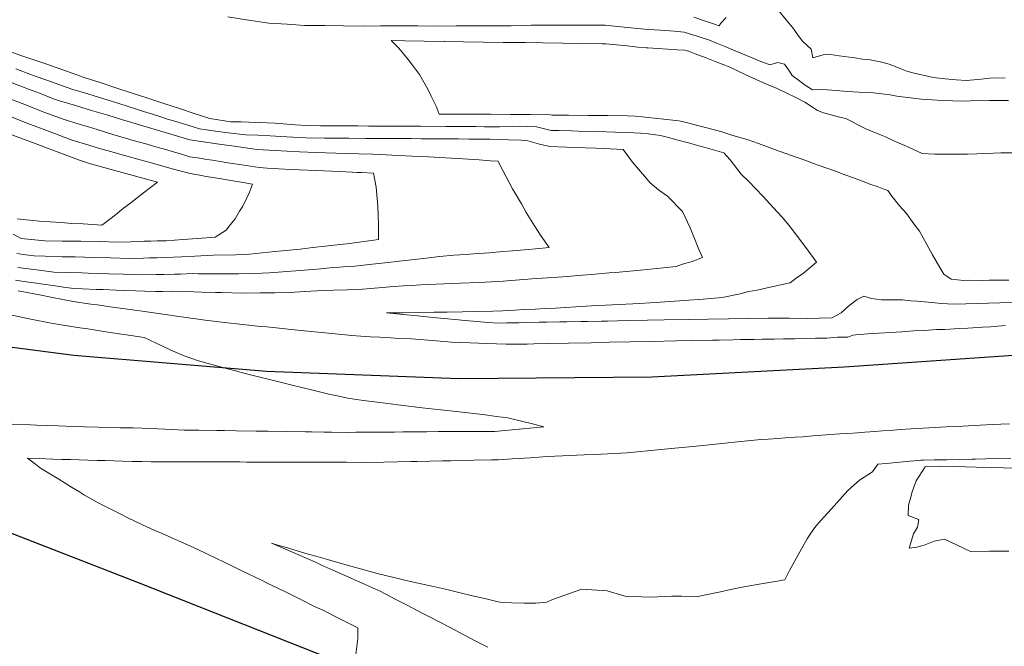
# Model space of a CAD drawing. Header units: inches. Extents: x 11351264 to 11356330, y 6702313 to 6706468.
# Tile 152 of 160: x 11355333 to 11355671, y 6705864 to 6706078. Entities that reach past the tile are written whole.
import ezdxf

# ---------------------------------------------------------------- set-up
doc = ezdxf.new("R2010")
doc.units = ezdxf.units.IN
doc.header["$MEASUREMENT"] = 0
doc.layers.add('Shumate_Contours_clip1', color=7, linetype='Continuous', lineweight=0)
doc.layers.add('Shumate_Streets_clip1', color=7, linetype='Continuous')

msp = doc.modelspace()

# ---------------------------------------------------------------- linework, layer by layer
at = {"layer": 'Shumate_Contours_clip1'}
for points, elevation in [([(11355671.06, 6706058.49), (11355665.88, 6706058.38), (11355662.92, 6706058.09), (11355660.39, 6706057.83), (11355657.86, 6706057.6), (11355654.27, 6706057.88), (11355650.5, 6706058.14), (11355646.49, 6706058.58), (11355643.99, 6706059.18), (11355641.87, 6706059.69), (11355639.53, 6706060.21), (11355637.37, 6706060.79), (11355635.09, 6706061.72), (11355631.32, 6706063.23), (11355628.88, 6706063.87), (11355624.82, 6706064.69), (11355622.2, 6706064.97), (11355619.55, 6706065.34), (11355614.25, 6706066.03), (11355611.25, 6706066.57), (11355608.73, 6706066.36), (11355605.21, 6706065.38), (11355604.59, 6706068.35), (11355601.8, 6706070.97), (11355600.51, 6706072.52), (11355598.37, 6706075.68), (11355596.1, 6706078.39), (11355593.41, 6706081.59)], 1376), ([(11355672.29, 6706050.78), (11355670.28, 6706050.76), (11355665.77, 6706050.72), (11355659.25, 6706050.65), (11355656.12, 6706050.48), (11355653.18, 6706050.59), (11355649.36, 6706050.8), (11355646.12, 6706050.97), (11355642.3, 6706051.21), (11355639.6, 6706051.55), (11355634.04, 6706052.24), (11355631.75, 6706052.71), (11355629.74, 6706052.91), (11355625.98, 6706053.36), (11355620.98, 6706053.63), (11355617.1, 6706053.82), (11355613.16, 6706054.14), (11355608.66, 6706054.52), (11355605.1, 6706054.43), (11355602.62, 6706056.03), (11355600.77, 6706057.38), (11355598.08, 6706059.35), (11355597.24, 6706060.82), (11355595.46, 6706063.19), (11355593.2, 6706063.8), (11355590.43, 6706063.02), (11355586.86, 6706064.37), (11355584.4, 6706065.43), (11355580.58, 6706066.99), (11355578.05, 6706068.04), (11355575.35, 6706069.16), (11355571.94, 6706070.5), (11355569.77, 6706071.39), (11355565.93, 6706072.71), (11355561.11, 6706074.2), (11355557.76, 6706074.47), (11355552.87, 6706074.82), (11355548.79, 6706075.03), (11355545.14, 6706075.41), (11355542.99, 6706075.63), (11355539.38, 6706076.02), (11355534.09, 6706076.57), (11355530.44, 6706076.57), (11355526.08, 6706076.59), (11355523.71, 6706076.58), (11355519.09, 6706076.6), (11355516.98, 6706076.58), (11355512.1, 6706076.6), (11355508.71, 6706076.53), (11355505.28, 6706076.41), (11355501.83, 6706076.33), (11355495.16, 6706076.33), (11355489.95, 6706076.35), (11355483, 6706076.36), (11355476.65, 6706076.27), (11355469.91, 6706076.29), (11355464.08, 6706076.32), (11355457.07, 6706076.35), (11355451.21, 6706076.26), (11355444.41, 6706076.34), (11355438.04, 6706076.41), (11355431.04, 6706076.49), (11355425.13, 6706076.88), (11355418.78, 6706077.22), (11355411.16, 6706078.37), (11355404.8, 6706079.38)], 1374), ([(11355575.55, 6706079.19), (11355573.7, 6706077.31), (11355573.11, 6706076.31), (11355571.16, 6706077), (11355568.14, 6706078.06), (11355564.48, 6706079.3)], 1376), ([(11355673.83, 6706032.81), (11355669.65, 6706032.77), (11355664.57, 6706032.6), (11355658.24, 6706032.38), (11355655.64, 6706032.33), (11355653.45, 6706032.34), (11355649.76, 6706032.38), (11355646.99, 6706032.34), (11355644.78, 6706032.46), (11355642.67, 6706032.63), (11355639.48, 6706034.1), (11355636.47, 6706035.45), (11355635.59, 6706035.8), (11355633.21, 6706036.86), (11355630.13, 6706038.25), (11355628.38, 6706039.03), (11355623.38, 6706041.08), (11355620.88, 6706042.28), (11355618.11, 6706043.75), (11355616.55, 6706044.61), (11355613.86, 6706045.18), (11355611, 6706045.93), (11355608.89, 6706046.58), (11355606.77, 6706047.32), (11355605.05, 6706048.47), (11355602.51, 6706050.2), (11355598.71, 6706052.11), (11355596.8, 6706053.03), (11355592.76, 6706054.93), (11355589.59, 6706056.21), (11355585.82, 6706057.93), (11355582.04, 6706059.66), (11355576.73, 6706062.12), (11355575.11, 6706062.81), (11355571.71, 6706064.12), (11355568.31, 6706065.45), (11355564.9, 6706066.77), (11355562.66, 6706067.63), (11355561.41, 6706068), (11355558.76, 6706068.15), (11355555.42, 6706068.36), (11355552.07, 6706068.56), (11355548.72, 6706068.77), (11355548.16, 6706068.8), (11355545.22, 6706069.08), (11355541.57, 6706069.43), (11355537.93, 6706069.79), (11355534.28, 6706070.15), (11355533.55, 6706070.21), (11355533.04, 6706070.22), (11355526.27, 6706070.31), (11355519.51, 6706070.41), (11355512.74, 6706070.5), (11355506.74, 6706070.6), (11355506.44, 6706070.59), (11355506.13, 6706070.58), (11355505.81, 6706070.58), (11355499.06, 6706070.68), (11355492.32, 6706070.79), (11355485.56, 6706070.9), (11355479.11, 6706071.01), (11355478.87, 6706071.01), (11355472.09, 6706071.13), (11355465.39, 6706071.25), (11355460.79, 6706071.33)], 1372), ([(11355460.79, 6706071.33), (11355463.39, 6706068.64), (11355466.56, 6706064.82), (11355468.08, 6706062.81), (11355470.47, 6706059.64), (11355473.42, 6706054.37), (11355474.42, 6706052.26), (11355476.1, 6706048.76), (11355477.17, 6706046.11), (11355481.1, 6706046.09), (11355487.75, 6706046.05), (11355488.03, 6706046.05), (11355488.37, 6706046.05), (11355494.74, 6706046.01), (11355501.63, 6706045.98), (11355508.51, 6706045.95), (11355515.34, 6706045.87), (11355515.94, 6706045.78), (11355521.52, 6706045.73), (11355528.26, 6706045.65), (11355534.99, 6706045.58), (11355541.71, 6706045.49), (11355544.34, 6706045.39), (11355546.77, 6706045.13), (11355548.8, 6706044.91), (11355550.98, 6706044.68), (11355555.17, 6706044.22), (11355559.34, 6706043.74), (11355561.91, 6706043.16), (11355564.73, 6706042.44), (11355567.03, 6706041.84), (11355569.33, 6706041.25), (11355574.01, 6706039.97), (11355577.51, 6706038.92), (11355579.44, 6706038.35), (11355582.76, 6706037.34), (11355586.54, 6706036.01), (11355589.69, 6706034.89), (11355593.7, 6706033.44), (11355597.91, 6706031.93), (11355602.49, 6706030.27), (11355605.41, 6706029.21), (11355607.34, 6706028.5), (11355612.98, 6706026.48), (11355615.55, 6706025.55), (11355618.75, 6706024.38), (11355621.94, 6706023.2), (11355625.12, 6706022.01), (11355627.26, 6706021.22), (11355627.88, 6706020.99), (11355628.44, 6706020.79), (11355630.88, 6706019.87), (11355632.33, 6706017.97), (11355634.9, 6706014.62), (11355637.25, 6706011.97), (11355639.86, 6706008.51), (11355641.71, 6706005.96), (11355644.26, 6706001.42), (11355646.17, 6705997.85), (11355647.52, 6705995.64), (11355648.73, 6705993.57), (11355650.13, 6705991.18), (11355652.6, 6705989.55), (11355656.92, 6705989.08), (11355658.95, 6705989.12), (11355663.33, 6705989.11), (11355665.65, 6705989.14), (11355669.28, 6705989.13), (11355672.33, 6705989.17)], 1372), ([(11355327.91, 6706068.4), (11355333.9, 6706066.21), (11355341.67, 6706063.5), (11355348.61, 6706061.09), (11355355.55, 6706058.69), (11355360.99, 6706056.94), (11355366.39, 6706055.14), (11355371.69, 6706053.39), (11355377.03, 6706051.61), (11355383.2, 6706049.61), (11355388.58, 6706047.86), (11355393.21, 6706046.34), (11355398.56, 6706044.57), (11355405.76, 6706043.49), (11355409.36, 6706043.43), (11355411.96, 6706043.37), (11355415.67, 6706043.25), (11355421.01, 6706042.95), (11355425.07, 6706042.65), (11355427.87, 6706042.44), (11355431.87, 6706042.16), (11355436.52, 6706042.08), (11355438.69, 6706042.05), (11355442.38, 6706042.04), (11355445.8, 6706042.04), (11355449.29, 6706042.02), (11355452.95, 6706042.01), (11355456.19, 6706041.99), (11355460.65, 6706041.96), (11355463.72, 6706041.94), (11355465.83, 6706041.93), (11355470.8, 6706041.9), (11355479.42, 6706041.85), (11355483.66, 6706041.83), (11355487.72, 6706041.8), (11355489.72, 6706041.79), (11355492.66, 6706041.77), (11355497.83, 6706041.74), (11355504.56, 6706041.91), (11355510.52, 6706041.77), (11355513.25, 6706040.99), (11355515.53, 6706040.51), (11355518.24, 6706040.46), (11355522.5, 6706040.32), (11355524.77, 6706040.28), (11355531.31, 6706040.1), (11355537.62, 6706039.88), (11355543.84, 6706039.65), (11355546.2, 6706039.57), (11355548.82, 6706039.28), (11355552.97, 6706038.79), (11355556.16, 6706037.94), (11355558.99, 6706037.18), (11355563.04, 6706036.09), (11355564.94, 6706035.57), (11355568.35, 6706034.62), (11355570.67, 6706033.97), (11355574.72, 6706032.83), (11355576.85, 6706030.36), (11355580.64, 6706025.54), (11355583.38, 6706022.86), (11355585.52, 6706020.64), (11355588.24, 6706017.81), (11355591.59, 6706014.13), (11355594.65, 6706010.74), (11355597.11, 6706007.91), (11355602.09, 6706001.33), (11355605.33, 6705996.97), (11355606.52, 6705995.3), (11355601.98, 6705991.57), (11355599.53, 6705989.81), (11355597.4, 6705988.25), (11355595.31, 6705987.75), (11355590.63, 6705986.73), (11355586.18, 6705985.72), (11355583.2, 6705985.32), (11355580.29, 6705984.49), (11355574.17, 6705983.24), (11355567.66, 6705982.69), (11355561.08, 6705982.19), (11355552.87, 6705981.64), (11355545.85, 6705981.23), (11355538.84, 6705980.83), (11355536.6, 6705980.73), (11355531.83, 6705980.46), (11355529.35, 6705980.34), (11355523.98, 6705979.99), (11355520.51, 6705979.83), (11355517.01, 6705979.62), (11355513.35, 6705979.45), (11355510.04, 6705979.26), (11355506.19, 6705979.08), (11355503.07, 6705978.9), (11355499.03, 6705978.71), (11355495.62, 6705978.52), (11355490.39, 6705978.42), (11355485.15, 6705978.32), (11355479.92, 6705978.23), (11355475.48, 6705978.17), (11355469.96, 6705978.07), (11355464.73, 6705978), (11355459.14, 6705977.93), (11355464.81, 6705977.38), (11355469.73, 6705976.91), (11355475.12, 6705976.4), (11355478.87, 6705976.04), (11355483.86, 6705975.57), (11355485.91, 6705975.37), (11355488.84, 6705975.09), (11355491.3, 6705974.85), (11355493.81, 6705974.61), (11355497.39, 6705974.47), (11355500.41, 6705974.53), (11355504.44, 6705974.6), (11355507.26, 6705974.65), (11355511.48, 6705974.72), (11355514.11, 6705974.77), (11355518.52, 6705974.85), (11355520.97, 6705974.89), (11355525.78, 6705975), (11355527.99, 6705975.04), (11355532.83, 6705975.13), (11355534.86, 6705975.17), (11355541.73, 6705975.3), (11355548.6, 6705975.42), (11355554.24, 6705975.54), (11355562.52, 6705975.69), (11355569.4, 6705975.82), (11355576.27, 6705975.95), (11355582.78, 6705976.08), (11355589.9, 6705976.13), (11355592.7, 6705976.13), (11355597.07, 6705976.13), (11355603.26, 6705976.02), (11355611.67, 6705976.3), (11355614.88, 6705977.99), (11355617.56, 6705980.33), (11355620.36, 6705982.5), (11355622.65, 6705983.71), (11355625.27, 6705982.85), (11355628.79, 6705982.45), (11355635.98, 6705982.42), (11355638.84, 6705982.13), (11355641, 6705981.94), (11355643.45, 6705981.74), (11355645.93, 6705981.49), (11355649.2, 6705981.16), (11355651.37, 6705981.04), (11355653.79, 6705980.89), (11355661.53, 6705981.13), (11355669.25, 6705981.41), (11355675.23, 6705981.55)], 1374), ([(11355332.13, 6706061.59), (11355337.5, 6706059.57), (11355339.46, 6706058.82), (11355344.36, 6706057.1), (11355346.51, 6706056.35), (11355351.31, 6706054.69), (11355356.8, 6706052.99), (11355359.02, 6706052.32), (11355362.3, 6706051.29), (11355364.88, 6706050.49), (11355367.74, 6706049.57), (11355370.24, 6706048.78), (11355373.13, 6706047.84), (11355375.86, 6706047), (11355378.62, 6706046.13), (11355381.78, 6706045.15), (11355384.1, 6706044.4), (11355387.72, 6706043.28), (11355392.93, 6706041.76), (11355395.07, 6706041.08), (11355400.5, 6706040.28), (11355404.92, 6706039.71), (11355410.91, 6706039.01), (11355415.07, 6706038.83), (11355419.23, 6706038.62), (11355422.9, 6706038.43), (11355427.09, 6706038.19), (11355431.54, 6706037.95), (11355437.85, 6706037.87), (11355441.14, 6706037.84), (11355446.23, 6706037.8), (11355452.06, 6706037.78), (11355456.52, 6706037.75), (11355460.98, 6706037.72), (11355465.43, 6706037.69), (11355467.57, 6706037.68), (11355471.1, 6706037.66), (11355475.34, 6706037.63), (11355479.57, 6706037.6), (11355483.81, 6706037.57), (11355487.4, 6706037.55), (11355491.79, 6706037.52), (11355494.5, 6706037.5), (11355497.01, 6706037.41), (11355500.89, 6706037.26), (11355505.28, 6706037.16), (11355507.59, 6706036.87), (11355511.61, 6706035.76), (11355515.11, 6706035), (11355520.93, 6706034.73), (11355527.21, 6706034.51), (11355530.9, 6706034.36), (11355533.46, 6706034.27), (11355540.25, 6706034), (11355543.46, 6706029.65), (11355546.8, 6706025.58), (11355549.46, 6706022.49), (11355552.35, 6706020.08), (11355555.4, 6706017.98), (11355560.58, 6706012.68), (11355563.22, 6706007.08), (11355564.62, 6706003.43), (11355565.93, 6706000.31), (11355567.44, 6705996.9), (11355563.82, 6705995.57), (11355560.59, 6705994.6), (11355558.39, 6705993.86), (11355552.95, 6705993.23), (11355546.16, 6705992.55), (11355537.65, 6705991.8), (11355535.38, 6705991.63), (11355529.38, 6705991.12), (11355524.65, 6705990.75), (11355521.12, 6705990.45), (11355516.22, 6705990.12), (11355514.19, 6705989.95), (11355508.92, 6705989.59), (11355499.06, 6705988.88), (11355490.88, 6705988.37), (11355484.42, 6705988.14), (11355478.86, 6705987.92), (11355473.28, 6705987.65), (11355470.88, 6705987.56), (11355467.7, 6705987.38), (11355464.83, 6705987.28), (11355460.31, 6705986.83), (11355453.81, 6705986.34), (11355450.91, 6705986.07), (11355445.66, 6705985.86), (11355441.07, 6705985.71), (11355435.43, 6705985.51), (11355431.14, 6705985.25), (11355425.95, 6705984.93), (11355420.88, 6705984.87), (11355415.81, 6705984.8), (11355409.57, 6705984.76), (11355402.63, 6705984.9), (11355400.53, 6705984.97), (11355395.7, 6705985.07), (11355393.14, 6705985.15), (11355388.75, 6705985.24), (11355385.77, 6705985.35), (11355382.54, 6705985.3), (11355380.04, 6705985.27), (11355376.28, 6705985.42), (11355373.27, 6705985.5), (11355369.18, 6705985.66), (11355366.49, 6705985.75), (11355362.08, 6705985.92), (11355359.69, 6705986), (11355354.99, 6705986.19), (11355352.01, 6705986.31), (11355348.5, 6705986.79), (11355344.95, 6705987.29), (11355341.42, 6705987.78), (11355339.25, 6705988.09), (11355335.63, 6705988.6), (11355332.01, 6705989.14)], 1376), ([(11355330.33, 6706057.01), (11355333.54, 6706055.79), (11355337.69, 6706054.2), (11355340.27, 6706053.22), (11355345.07, 6706051.37), (11355347.04, 6706050.68), (11355352.58, 6706049.01), (11355358.11, 6706047.35), (11355363.65, 6706045.68), (11355368.71, 6706044.17), (11355369.18, 6706044.02), (11355374.51, 6706042.43), (11355378.69, 6706041.18), (11355386.01, 6706038.96), (11355391.7, 6706037.24), (11355396.44, 6706036.58), (11355401.77, 6706035.83), (11355407.1, 6706035.08), (11355412.4, 6706034.31), (11355414.84, 6706033.98), (11355416.86, 6706033.88), (11355420.99, 6706033.65), (11355425.14, 6706033.42), (11355429.28, 6706033.19), (11355434.89, 6706032.96), (11355441.8, 6706032.74), (11355445.56, 6706032.62), (11355449.71, 6706032.48), (11355454.35, 6706032.31), (11355456.94, 6706032.22), (11355458.98, 6706032.14), (11355461.01, 6706032.07), (11355467.88, 6706031.72), (11355473.53, 6706031.41), (11355477.37, 6706031.19), (11355483.46, 6706030.87), (11355487.18, 6706030.63), (11355490.89, 6706030.38), (11355494.6, 6706030.12), (11355497.45, 6706029.91), (11355497.84, 6706028.96), (11355501.19, 6706022.69), (11355502.35, 6706020.51), (11355505.36, 6706015.28), (11355507.03, 6706012.38), (11355509.87, 6706007.84), (11355511.9, 6706004.63), (11355514.85, 6706000.37), (11355509.03, 6705999.84), (11355502.28, 6705999.22), (11355499.03, 6705998.98), (11355494.29, 6705998.56), (11355489.1, 6705998.19), (11355486.27, 6705997.95), (11355482.25, 6705997.69), (11355477.29, 6705997.31), (11355471.85, 6705996.63), (11355465.7, 6705995.91), (11355457.59, 6705994.97), (11355454.28, 6705994.66), (11355448.26, 6705993.98), (11355445.54, 6705993.81), (11355443.07, 6705993.59), (11355439.77, 6705993.4), (11355436.6, 6705993.07), (11355429.51, 6705992.49), (11355418.96, 6705991.63), (11355416.53, 6705991.57), (11355413.79, 6705991.49), (11355408.46, 6705991.35), (11355400.12, 6705991.37), (11355394.63, 6705991.37), (11355392.57, 6705991.4), (11355388.59, 6705991.27), (11355386.52, 6705991.24), (11355382.91, 6705991.12), (11355380.21, 6705991.07), (11355375.64, 6705991), (11355371.16, 6705991.13), (11355368.9, 6705991.18), (11355364.04, 6705991.33), (11355356.94, 6705991.57), (11355354.74, 6705991.63), (11355350.56, 6705991.77), (11355345.2, 6705991.93), (11355341.02, 6705992.46), (11355337.42, 6705992.93), (11355332.85, 6705993.57)], 1378), ([(11355328.57, 6706051.95), (11355335.17, 6706049.35), (11355341.76, 6706046.75), (11355348.38, 6706044.32), (11355354.17, 6706042.54), (11355357, 6706041.67), (11355359.95, 6706040.77), (11355365.38, 6706039.1), (11355373.61, 6706036.75), (11355377.17, 6706035.75), (11355380.41, 6706034.79), (11355383.06, 6706034.03), (11355386.1, 6706033.11), (11355388.95, 6706032.31), (11355391.79, 6706031.48), (11355394.33, 6706031.1), (11355397.53, 6706030.58), (11355399.56, 6706030.29), (11355404.73, 6706029.44), (11355409.56, 6706028.74), (11355415.52, 6706027.82), (11355418.25, 6706027.61), (11355422.3, 6706027.31), (11355426.24, 6706027.14), (11355429.25, 6706027.02), (11355435.03, 6706026.76), (11355443.08, 6706026.39), (11355447.37, 6706026.18), (11355449.12, 6706026.11), (11355450.41, 6706026.05), (11355454.66, 6706025.81), (11355455.63, 6706021.01), (11355456.2, 6706014.51), (11355456.3, 6706011.21), (11355456.45, 6706008.2), (11355456.43, 6706003.06), (11355445.69, 6706001.67), (11355444.27, 6706001.55), (11355438.13, 6706000.79), (11355433.84, 6706000.35), (11355429.55, 6705999.84), (11355423.46, 6705999.24), (11355420.91, 6705998.94), (11355412.21, 6705998.11), (11355407.36, 6705997.91), (11355399.69, 6705997.74), (11355393.46, 6705997.42), (11355388.97, 6705997.18), (11355383.29, 6705996.91), (11355380.41, 6705996.84), (11355377.98, 6705996.8), (11355375.85, 6705996.74), (11355371.31, 6705996.62), (11355364.57, 6705996.8), (11355358.9, 6705996.99), (11355352.49, 6705997.12), (11355348.05, 6705997.14), (11355342.15, 6705997.35), (11355338.38, 6705997.55), (11355335.55, 6705997.88), (11355332.49, 6705998.3)], 1380), ([(11355327.99, 6706046.14), (11355336.27, 6706042.88), (11355343.29, 6706040.24), (11355351.13, 6706037.32), (11355356.03, 6706035.79), (11355361.57, 6706034.07), (11355363.76, 6706033.47), (11355369.83, 6706031.77), (11355374.76, 6706030.41), (11355378.11, 6706029.48), (11355385.74, 6706027.38), (11355391.87, 6706025.75), (11355395.12, 6706025.14), (11355397.29, 6706024.72), (11355401.89, 6706024), (11355406.44, 6706023.24), (11355410.02, 6706022.6), (11355413.26, 6706022.02), (11355412.19, 6706019.35), (11355411.25, 6706017.43), (11355409.89, 6706014.58), (11355408.82, 6706012.83), (11355407.26, 6706010.21), (11355405.66, 6706008.2), (11355404.21, 6706006.35), (11355400.46, 6706003.91), (11355394.36, 6706003.46), (11355389.35, 6706003.09), (11355383.66, 6706002.7), (11355380.6, 6706002.61), (11355378.35, 6706002.56), (11355376.06, 6706002.49), (11355371.52, 6706002.36), (11355367, 6706002.22), (11355360.87, 6706002.42), (11355354.45, 6706002.53), (11355350.7, 6706002.52), (11355348, 6706002.54), (11355342.05, 6706002.64), (11355333.92, 6706003.43), (11355331.26, 6706004.89)], 1382), ([(11355330.8, 6706039.02), (11355337.79, 6706036.36), (11355344.79, 6706033.71), (11355351.79, 6706031.06), (11355353.92, 6706030.25), (11355357.75, 6706029.03), (11355361.46, 6706028.03), (11355366.04, 6706026.77), (11355372.37, 6706025.05), (11355374.34, 6706024.51), (11355380.67, 6706022.81), (11355375.93, 6706019.06), (11355371.05, 6706015.34), (11355369.01, 6706013.81), (11355366.25, 6706011.61), (11355362.44, 6706008.58), (11355361.58, 6706007.98), (11355355.2, 6706008.44), (11355351.31, 6706008.65), (11355347.68, 6706008.89), (11355340.15, 6706009.43), (11355332.57, 6706010.17)], 1384), ([(11355332.92, 6705985.54), (11355336.59, 6705984.83), (11355340.25, 6705984.12), (11355344.73, 6705983.25), (11355348.27, 6705982.57), (11355351.81, 6705981.88), (11355357.83, 6705980.96), (11355359.99, 6705980.68), (11355365.31, 6705979.96), (11355371.28, 6705979.16), (11355377.86, 6705978.26), (11355380.16, 6705977.91), (11355384.12, 6705977.33), (11355387.15, 6705976.86), (11355390.51, 6705976.4), (11355394.59, 6705975.84), (11355397.06, 6705975.51), (11355403.64, 6705974.63), (11355409.91, 6705973.97), (11355415.97, 6705973.34), (11355418.13, 6705973.13), (11355421.34, 6705972.81), (11355426.52, 6705972.29), (11355434.5, 6705971.48), (11355439.31, 6705970.97), (11355441.55, 6705970.74), (11355444.99, 6705970.42), (11355447.25, 6705970.23), (11355450.31, 6705969.96), (11355453.56, 6705969.79), (11355456.84, 6705969.59), (11355460.63, 6705969.4), (11355463.38, 6705969.23), (11355467.69, 6705969.02), (11355474.93, 6705968.47), (11355481.42, 6705967.93), (11355487.75, 6705967.65), (11355493.46, 6705967.43), (11355500.15, 6705967.18), (11355507.29, 6705967.25), (11355509.57, 6705967.3), (11355514.42, 6705967.42), (11355521.53, 6705967.58), (11355529.31, 6705967.75), (11355535.54, 6705967.87), (11355542.63, 6705968.02), (11355549.73, 6705968.16), (11355558.55, 6705968.35), (11355563.77, 6705968.45), (11355570.87, 6705968.6), (11355573.09, 6705968.64), (11355577.97, 6705968.75), (11355580.48, 6705968.8), (11355585.08, 6705968.89), (11355587.88, 6705968.95), (11355591.92, 6705968.95), (11355595.15, 6705969.02), (11355598.95, 6705969.04), (11355602.6, 6705969.13), (11355606.14, 6705969.24), (11355609.98, 6705969.33), (11355613.62, 6705969.62), (11355617.22, 6705969.69), (11355618.94, 6705970.31), (11355619.94, 6705970.42), (11355624.04, 6705970.73), (11355627.81, 6705970.98), (11355631.86, 6705971.28), (11355635.65, 6705971.48), (11355639.73, 6705971.79), (11355643.47, 6705971.96), (11355647.62, 6705972.27), (11355648.74, 6705972.26), (11355649.68, 6705972.22), (11355650.48, 6705972.21), (11355655.41, 6705972.57), (11355658.32, 6705972.71), (11355663.29, 6705973.07), (11355666.16, 6705973.22), (11355671.16, 6705973.58)], 1376), ([(11355329.11, 6705977.48), (11355336.73, 6705975.9), (11355339.55, 6705975.32), (11355341.99, 6705974.85), (11355344.26, 6705974.41), (11355346.96, 6705974), (11355350.51, 6705973.44), (11355354.07, 6705972.89), (11355356.76, 6705972.48), (11355363, 6705971.51), (11355368.29, 6705970.69), (11355369.29, 6705970.54), (11355376.05, 6705969.47), (11355381.93, 6705966.75), (11355385.01, 6705965.32), (11355389.76, 6705963.19), (11355394.72, 6705961.53), (11355402.6, 6705959.32), (11355407.45, 6705958.05), (11355410.72, 6705957.24), (11355413.92, 6705956.41), (11355420.39, 6705954.78), (11355426.85, 6705953.18), (11355434.35, 6705951.34), (11355439.38, 6705950.14), (11355442.19, 6705949.54), (11355445.84, 6705948.7), (11355449.66, 6705948.19), (11355452.17, 6705947.83), (11355456.81, 6705947.23), (11355463.92, 6705946.32), (11355471.39, 6705945.45), (11355473.46, 6705945.22), (11355477.73, 6705944.73), (11355484.06, 6705944.03), (11355492.13, 6705943.12), (11355496.83, 6705942.47), (11355500.66, 6705942), (11355506.26, 6705940.61), (11355508.68, 6705940.07), (11355513.04, 6705938.93), (11355505.85, 6705938.27), (11355496.11, 6705937.36), (11355491.46, 6705937.34), (11355485.28, 6705937.31), (11355483.27, 6705937.29), (11355479.1, 6705937.27), (11355476.85, 6705937.25), (11355472.92, 6705937.23), (11355468.48, 6705937.16), (11355464.73, 6705937.14), (11355461.88, 6705937.12), (11355458.38, 6705937.1), (11355455.27, 6705937.07), (11355452.02, 6705937.05), (11355448.66, 6705937.03), (11355445.67, 6705937.01), (11355440.28, 6705937.04), (11355437.83, 6705937.08), (11355433.39, 6705937.15), (11355431.38, 6705937.19), (11355424.93, 6705937.3), (11355418.49, 6705937.4), (11355414.51, 6705937.44), (11355407.74, 6705937.54), (11355403.68, 6705937.6), (11355400.97, 6705937.63), (11355394.84, 6705937.71), (11355389.78, 6705937.8), (11355383.15, 6705938.11), (11355378.43, 6705938.31), (11355372.33, 6705938.53), (11355367.83, 6705938.54), (11355360.37, 6705938.75), (11355355.64, 6705938.92), (11355353.53, 6705939), (11355349.29, 6705939.15), (11355346.69, 6705939.24), (11355342.94, 6705939.38), (11355339.18, 6705939.52), (11355337.13, 6705939.6), (11355330.83, 6705939.81)], 1378), ([(11355672.59, 6705939.95), (11355666.68, 6705939.66), (11355662.57, 6705939.45), (11355656.63, 6705939.15), (11355650.86, 6705938.94), (11355646.99, 6705938.72), (11355644.91, 6705938.6), (11355641.07, 6705938.37), (11355638.95, 6705938.23), (11355635.16, 6705938), (11355632.83, 6705937.81), (11355629.04, 6705937.52), (11355626.47, 6705937.31), (11355623.06, 6705937.08), (11355620.46, 6705936.89), (11355617.17, 6705936.67), (11355614.45, 6705936.47), (11355611.29, 6705936.26), (11355608.28, 6705936.01), (11355605.16, 6705935.78), (11355601.91, 6705935.52), (11355599.14, 6705935.33), (11355595.9, 6705935.1), (11355593.25, 6705934.92), (11355589.89, 6705934.68), (11355587.35, 6705934.52), (11355579.36, 6705933.75), (11355575.18, 6705933.35), (11355565.28, 6705932.32), (11355553.1, 6705931.1), (11355541.59, 6705930.04), (11355530.5, 6705929.47), (11355526.88, 6705929.32), (11355519.4, 6705928.93), (11355514.18, 6705928.73), (11355508.39, 6705928.31), (11355502.23, 6705927.96), (11355497.46, 6705927.61), (11355495.08, 6705927.58), (11355489.06, 6705927.45), (11355481.15, 6705927.28), (11355478.31, 6705927.23), (11355469.67, 6705927.05), (11355467.55, 6705927.01), (11355458.18, 6705926.81), (11355451.03, 6705926.73), (11355445.48, 6705926.75), (11355442.35, 6705926.76), (11355433.68, 6705926.78), (11355425, 6705926.8), (11355422.15, 6705926.8), (11355417.82, 6705926.84), (11355413.33, 6705926.85), (11355411.19, 6705926.85), (11355408.84, 6705926.86), (11355406.39, 6705926.86), (11355404.35, 6705926.87), (11355401.58, 6705926.86), (11355399.16, 6705926.88), (11355394.79, 6705926.88), (11355390.43, 6705926.88), (11355386.07, 6705926.87), (11355382.13, 6705926.86), (11355381.52, 6705926.9), (11355378.55, 6705926.95), (11355375.28, 6705926.99), (11355372.01, 6705927.03), (11355368.73, 6705927.18), (11355362.79, 6705927.33), (11355359.99, 6705927.41), (11355356.85, 6705927.48), (11355350.91, 6705927.66), (11355347.85, 6705927.76), (11355344.77, 6705927.87), (11355340.18, 6705928.03), (11355336.15, 6705928.17), (11355338.83, 6705926.07), (11355340.57, 6705924.7), (11355346.92, 6705920.95), (11355351.19, 6705918.24), (11355353.99, 6705916.57), (11355355.71, 6705915.5), (11355360.3, 6705912.8), (11355367.87, 6705909.03), (11355370.54, 6705907.75), (11355375.56, 6705905.34), (11355379.71, 6705903.37), (11355382.22, 6705902.3), (11355385.56, 6705900.81), (11355387.61, 6705899.92), (11355394.22, 6705896.94), (11355400.87, 6705893.75), (11355405.68, 6705891.44), (11355409.53, 6705889.58), (11355416.28, 6705886.32), (11355418.2, 6705885.37), (11355420.17, 6705884.45), (11355421.91, 6705883.62), (11355425.17, 6705882), (11355429.6, 6705879.83), (11355434.51, 6705877.38), (11355437.27, 6705876.03), (11355443.88, 6705872.71), (11355449.33, 6705869.98), (11355449.26, 6705866.39), (11355448.27, 6705858.13)], 1376), ([(11355673.03, 6705928.12), (11355668.7, 6705928.03), (11355664.37, 6705927.94), (11355660.91, 6705927.87), (11355659.7, 6705927.83), (11355655.4, 6705927.74), (11355651.1, 6705927.65), (11355646.8, 6705927.57), (11355643.09, 6705927.5), (11355642.27, 6705927.45), (11355636.2, 6705926.89), (11355630.3, 6705926.34), (11355627.44, 6705926.08), (11355625.7, 6705923.43), (11355621.16, 6705920.66), (11355617.17, 6705917.11), (11355614.41, 6705913.98), (11355611.65, 6705910.76), (11355608.99, 6705907.99), (11355606.28, 6705904.91), (11355604.57, 6705902.49), (11355603.24, 6705900.55), (11355601.29, 6705897.12), (11355597.27, 6705889.61), (11355595.79, 6705886.87), (11355595.58, 6705886.44), (11355594.8, 6705886.32), (11355594.35, 6705886.24), (11355587.49, 6705885.12), (11355584.14, 6705884.47), (11355580.27, 6705883.81), (11355573.05, 6705882.19), (11355565.84, 6705880.73), (11355560.19, 6705880.87), (11355556.88, 6705880.88), (11355549.47, 6705880.54), (11355546.46, 6705880.62), (11355541.2, 6705880.76), (11355534.77, 6705882.7), (11355526.11, 6705883.22), (11355516.05, 6705879.75), (11355514.12, 6705878.83), (11355510.32, 6705878.5), (11355506.25, 6705878.52), (11355502.12, 6705878.62), (11355498.04, 6705878.86), (11355497.4, 6705878.9), (11355493.26, 6705879.91), (11355488.6, 6705881.03), (11355483.94, 6705882.14), (11355479.3, 6705883.25), (11355475.28, 6705884.17), (11355470.96, 6705885.14), (11355467.39, 6705885.92), (11355464.53, 6705886.58), (11355461.22, 6705887.35), (11355455.94, 6705888.64), (11355450.7, 6705890.1), (11355445.66, 6705891.52), (11355438.9, 6705893.45), (11355434.89, 6705894.54), (11355432.27, 6705895.31), (11355429.64, 6705896.09), (11355427.01, 6705896.87), (11355424.87, 6705897.51), (11355424.37, 6705897.65), (11355421.95, 6705898.39), (11355419.68, 6705899.07), (11355421.87, 6705898.12), (11355424.5, 6705896.98), (11355426.94, 6705895.92), (11355429.55, 6705894.78), (11355432.16, 6705893.65), (11355434.76, 6705892.51), (11355436.65, 6705891.61), (11355440.76, 6705889.81), (11355446.18, 6705887.41), (11355448.45, 6705886.39), (11355451.59, 6705885), (11355454.36, 6705883.75), (11355457, 6705882.58), (11355462.29, 6705879.78), (11355465.94, 6705877.86), (11355469.62, 6705875.93), (11355472.46, 6705874.47), (11355478.05, 6705871.59), (11355482.68, 6705869.17), (11355485.62, 6705867.64), (11355489.72, 6705865.5), (11355491.62, 6705864.51), (11355493.81, 6705863.37)], 1374), ([(11355672.4, 6705896.28), (11355665.69, 6705896.28), (11355659.27, 6705896.19), (11355654.69, 6705898.4), (11355650.29, 6705900.45), (11355646.81, 6705899.75), (11355643.37, 6705898.4), (11355640.9, 6705897.66), (11355638.18, 6705897.37), (11355639.72, 6705902.19), (11355641.05, 6705904.57), (11355641.48, 6705907.15), (11355637.84, 6705908.52), (11355638.03, 6705912.05), (11355638.55, 6705914.01), (11355639.27, 6705916.68), (11355640.65, 6705920.36), (11355643.65, 6705925.17), (11355649.11, 6705925.4), (11355653.34, 6705925.35), (11355657.39, 6705925.17), (11355661.15, 6705925.13), (11355666.31, 6705924.99), (11355670.51, 6705924.89), (11355674.71, 6705924.79)], 1374)]:
    msp.add_lwpolyline(points, dxfattribs=dict(at, elevation=elevation))
at = {"layer": 'Shumate_Streets_clip1'}
msp.add_lwpolyline([(11354925.19, 6706060.2), (11355030, 6706035), (11355093, 6706015), (11355157, 6705997.5), (11355221, 6705983.5), (11355286, 6705972), (11355352, 6705963.5), (11355418, 6705958), (11355484, 6705955.5), (11355550, 6705956), (11355616, 6705959.5), (11355674, 6705963.5), (11355733, 6705967), (11355792, 6705970.5), (11355851, 6705974), (11355909, 6705977.5), (11355969, 6705980.5), (11356028, 6705984), (11356087, 6705987), (11356146, 6705990), (11356221, 6705995.5), (11356295, 6706004), (11356330.36, 6706009.89)], dxfattribs=at)
at = {"layer": 'Shumate_Streets_clip1', "color": 1}
msp.add_lwpolyline([(11354925.19, 6706060.2), (11355374, 6705885.5), (11355929, 6705666)], dxfattribs=at)

doc.saveas('drawing.dxf')
